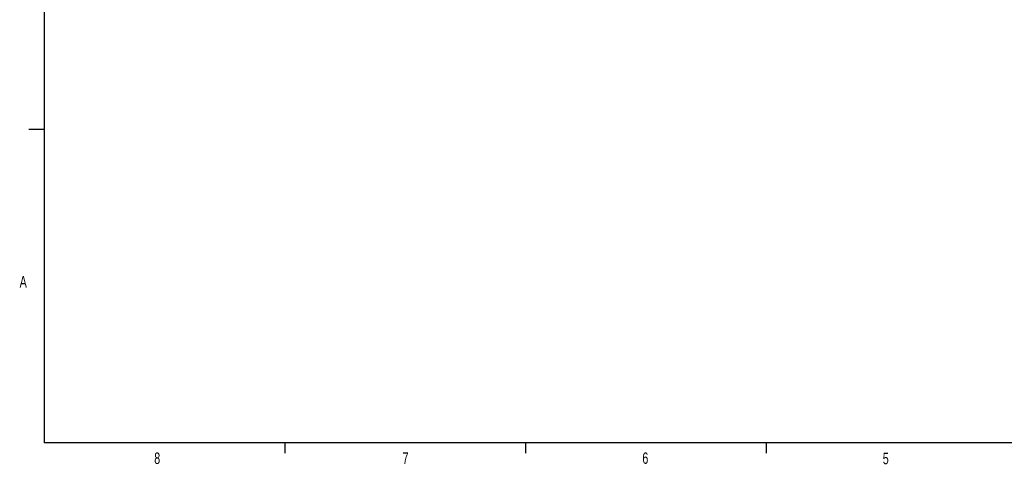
# Model space of a CAD drawing. Extents: x 11 to 421, y 5 to 275.
# Tile 1 of 18: x 11 to 215, y 6 to 98. Entities that reach past the tile are written whole.
import ezdxf
from ezdxf.enums import TextEntityAlignment as Align

# ---------------------------------------------------------------- set-up
doc = ezdxf.new("R2010")
doc.units = 0
doc.layers.get('0').update_dxf_attribs({"linetype": 'CONTINUOUS'})

msp = doc.modelspace()

# ---------------------------------------------------------------- linework, layer by layer
at = {"color": 7, "linetype": 'CONTINUOUS'}
for p, q in [((15.9068, 270.3087), (15.9068, 9.9587)), ((15.9068, 75.0462), (12.7318, 75.0462)), ((415.9568, 9.9587), (15.9068, 9.9587)), ((65.9067, 9.9587), (65.9067, 7.8048)), ((115.9129, 9.9587), (115.9129, 7.8048)), ((165.9192, 9.9587), (165.9192, 7.8048))]:
    msp.add_line(p, q, dxfattribs=at)

# ---------------------------------------------------------------- texts
at = {"color": 7, "linetype": 'CONTINUOUS', "width": 0.7}
for s, p in [('A', (10.8207, 41.529)), ('8', (38.7801, 4.8797)), ('7', (90.3586, 4.8872)), ('6', (140.1782, 4.8973)), ('5', (190.1219, 4.8193))]:
    msp.add_text(s, height=2.3813, dxfattribs=at).set_placement(p, align=Align.BOTTOM_LEFT)

doc.saveas('drawing.dxf')
